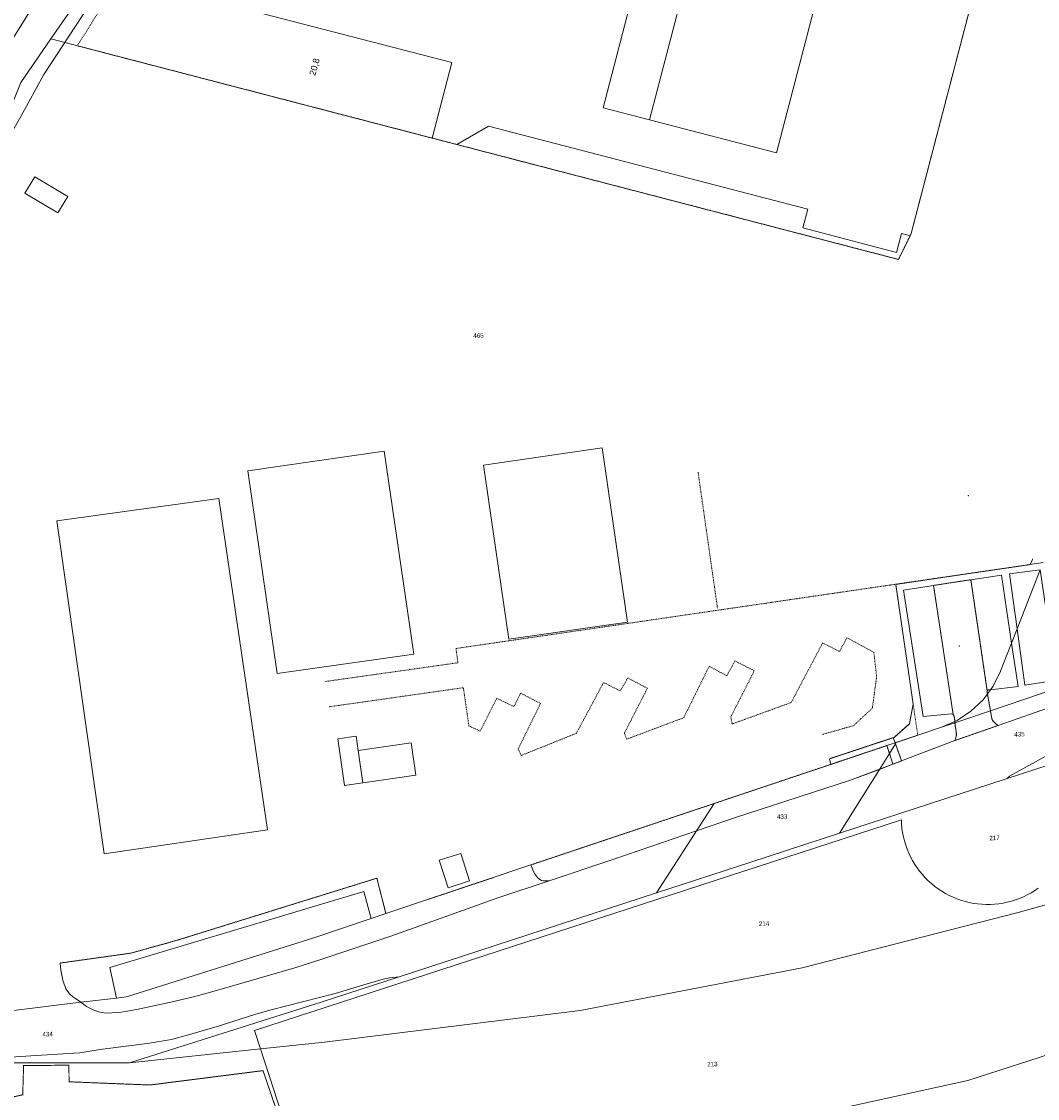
# Model space of a CAD drawing. Header units: millimetres. Extents: x -191 to 81095, y -508122 to 28741.
# Tile 179 of 251: x 5128 to 5287, y 10093 to 10262. Entities that reach past the tile are written whole.
import ezdxf
from ezdxf.enums import TextEntityAlignment as Align

# ---------------------------------------------------------------- set-up
doc = ezdxf.new("R2010")
doc.units = ezdxf.units.MM
for name, pattern in [('VE22-087 DB - VST Hervest-Dorsten ALK VA2736$0$1', [0]), ('VE22-087 DB - VST Hervest-Dorsten ALK VA2736$0$2', [0.16, 0.06, -0.1]), ('VE22-087 DB - VST Hervest-Dorsten ALK VA2736$0$3', [0.26, 0.11, -0.15]), ('VERDECKT2', [4.7625, 3.175, -1.5875])]:
    doc.linetypes.add(name, pattern=pattern)
doc.layers.get('0').update_dxf_attribs({"color": 251})
for name, color, linetype, lineweight in [('240620_Dorsten Achse$0$EB-62273S-A-KMTXT', 1, 'Continuous', 35), ('VE22-087 DB - VST Hervest-Dorsten ALK VA2736$0$AX_Bauteil', 7, 'VE22-087 DB - VST Hervest-Dorsten ALK VA2736$0$1', 18), ('VE22-087 DB - VST Hervest-Dorsten ALK VA2736$0$AX_Flurstueck', 9, 'VE22-087 DB - VST Hervest-Dorsten ALK VA2736$0$1', 18), ('VE22-087 DB - VST Hervest-Dorsten ALK VA2736$0$AX_Gebaeude', 7, 'VE22-087 DB - VST Hervest-Dorsten ALK VA2736$0$1', 18), ('VE22-087 DB - VST Hervest-Dorsten ALK VA2736$0$AX_Gehoelz', 7, 'VE22-087 DB - VST Hervest-Dorsten ALK VA2736$0$1', 18), ('VE22-087 DB - VST Hervest-Dorsten ALK VA2736$0$AX_Gelaendekante', 7, 'VE22-087 DB - VST Hervest-Dorsten ALK VA2736$0$1', 18), ('VE22-087 DB - VST Hervest-Dorsten ALK VA2736$0$AX_IndustrieUndGewerbeflaeche', 7, 'VE22-087 DB - VST Hervest-Dorsten ALK VA2736$0$1', 18), ('VE22-087 DB - VST Hervest-Dorsten ALK VA2736$0$AX_Platz', 7, 'VE22-087 DB - VST Hervest-Dorsten ALK VA2736$0$1', 18), ('VE22-087 DB - VST Hervest-Dorsten ALK VA2736$0$AX_SonstigesBauwerkOderSonstigeEinrichtung', 7, 'VE22-087 DB - VST Hervest-Dorsten ALK VA2736$0$1', 18), ('VE22-087 DB - VST Hervest-Dorsten ALK VA2736$0$AX_SportFreizeitUndErholungsflaeche', 7, 'VE22-087 DB - VST Hervest-Dorsten ALK VA2736$0$1', 18), ('VE22-087 DB - VST Hervest-Dorsten ALK VA2736$0$AX_Strassenverkehr', 7, 'VE22-087 DB - VST Hervest-Dorsten ALK VA2736$0$1', 18), ('VE22-087 DB - VST Hervest-Dorsten ALK VA2736$0$AX_Strassenverkehrsanlage', 7, 'VE22-087 DB - VST Hervest-Dorsten ALK VA2736$0$1', 18), ('VE22-087 DB - VST Hervest-Dorsten ALK VA2736$0$AX_Weg', 7, 'VE22-087 DB - VST Hervest-Dorsten ALK VA2736$0$1', 18), ('VE22-087 DB - VST Hervest-Dorsten ALK VA2736$0$Flurgrenzen', 9, 'VE22-087 DB - VST Hervest-Dorsten ALK VA2736$0$1', 18)]:
    doc.layers.add(name, color=color, linetype=linetype, lineweight=lineweight)
doc.layers.add('TTK-P-Planfeststellungsgrenze 100', color=7, linetype='VERDECKT2', lineweight=50, true_color=0x000000)
doc.layers.add('XREF ALK Kataster', color=251, linetype='Continuous')
doc.styles.add('240620_Dorsten Achse$0$Beschriftung', font='arial.ttf')
doc.styles.add('VE22-087 DB - VST Hervest-Dorsten ALK VA2736$0$0', font='arial.ttf')

# ---------------------------------------------------------------- blocks, each defined once
blk = doc.blocks.new('VE22-087 DB - VST Hervest-Dorsten ALK VA2736$0$99')
at = {"color": 0}
blk.add_point((0, 0), dxfattribs=at)
blk = doc.blocks.new('VE22-087 DB - VST Hervest-Dorsten ALK VA2736')
at = {"layer": 'VE22-087 DB - VST Hervest-Dorsten ALK VA2736$0$AX_Bauteil', "color": 7, "linetype": 'VE22-087 DB - VST Hervest-Dorsten ALK VA2736$0$1', "lineweight": 13, "ltscale": 0.5}
for points in [[(5197.86, 10335.25, 0), (5195.02, 10324.34, 0), (5212.49, 10319.83, 0), (5236.14, 10313.67, 0), (5244.13, 10311.59, 0), (5242.51, 10305.34, 0), (5241.83, 10305.52, 0), (5226.31, 10246.23, 0), (5246.19, 10241.06, 0), (5266.11, 10317.52, 0), (5253.27, 10320.85, 0), (5215.29, 10330.71, 0)], [(5189.08, 10148.85, 0), (5180.78, 10147.67, 0), (5181.49, 10142.61, 0), (5189.8, 10143.81, 0)]]:
    blk.add_polyline3d(points, close=True, dxfattribs=at)
at = {"layer": 'VE22-087 DB - VST Hervest-Dorsten ALK VA2736$0$AX_Flurstueck', "linetype": 'VE22-087 DB - VST Hervest-Dorsten ALK VA2736$0$1', "lineweight": 13, "ltscale": 0.5}
for points in [[(5291.34, 10384.54, 0), (5278.19, 10381.7, 0), (5276.13, 10381.25, 0), (5229.79, 10371.25, 0), (5227.49, 10370.75, 0), (5226.24, 10370.48, 0), (5224.85, 10369.04, 0), (5224.53, 10368.71, 0), (5222.26, 10366.37, 0), (5210.7, 10354.4, 0), (5197.85, 10341.12, 0), (5179.34, 10321.4, 0), (5168.68, 10307.58, 0), (5149.89, 10283.65, 0), (5132.73, 10258.89, 0), (5192.34, 10243.38, 0), (5196.22, 10242.37, 0), (5265.27, 10224.41, 0), (5267.07, 10228.12, 0), (5267.23, 10228.46, 0), (5285.59, 10298.78, 0), (5307.6, 10292.87, 0)], [(5083.37, 10272.25, 0), (5075.71, 10256.39, 0), (5066.6, 10236.44, 0), (5065.56, 10234.15, 0), (5059.66, 10218.74, 0), (5052.87, 10201.01, 0), (5046.04, 10183.2, 0), (5033.78, 10155.39, 0), (5017.27, 10117.98, 0), (5015.65, 10114.31, 0), (5014.39, 10104.69, 0), (5023.28, 10102.45, 0), (5029.66, 10102.39, 0), (5046.62, 10102.23, 0), (5059.59, 10102.11, 0), (5064.42, 10102.07, 0), (5076.62, 10102.03, 0), (5085.39, 10133.9, 0), (5092.68, 10160.53, 0), (5101.63, 10186.33, 0), (5102.15, 10187.84, 0), (5128.05, 10252.09, 0), (5132.73, 10258.89, 0), (5149.89, 10283.65, 0)], [(5285.59, 10298.78, 0), (5267.23, 10228.46, 0), (5267.07, 10228.12, 0), (5265.27, 10224.41, 0), (5196.22, 10242.37, 0), (5192.34, 10243.38, 0), (5132.73, 10258.89, 0), (5128.05, 10252.09, 0)], [(5125.67, 10106.87, 0), (5137.4, 10108.28, 0), (5143, 10108.95, 0), (5144.54, 10109.13, 0), (5173.99, 10118.43, 0), (5182.82, 10121.39, 0), (5185.13, 10122.17, 0), (5207.79, 10129.75, 0), (5236.42, 10139.35, 0), (5238.9, 10140.18, 0), (5254.68, 10145.48, 0), (5263.43, 10148.41, 0), (5264.73, 10148.85, 0), (5264.9, 10148.91, 0), (5271.99, 10151.29, 0), (5274.07, 10152.2, 0), (5274.41, 10152.35, 0), (5276.59, 10153.8, 0), (5278.48, 10155.59, 0), (5279.15, 10156.49, 0), (5279.64, 10157.15, 0), (5280.05, 10157.7, 0), (5281.21, 10160.04, 0), (5282.94, 10164.44, 0), (5283.81, 10166.67, 0), (5287.42, 10175.88, 0)], [(5287.42, 10175.88, 0), (5283.81, 10166.67, 0), (5282.94, 10164.44, 0), (5281.21, 10160.04, 0), (5280.05, 10157.7, 0), (5279.64, 10157.15, 0), (5279.15, 10156.49, 0), (5278.48, 10155.59, 0), (5276.59, 10153.8, 0), (5274.41, 10152.35, 0), (5274.07, 10152.2, 0), (5271.99, 10151.29, 0), (5274.09, 10151.99, 0), (5279.63, 10153.86, 0), (5290.22, 10157.42, 0)], [(5295.99, 10147.75, 0), (5256.02, 10134.7, 0), (5242.16, 10130.18, 0), (5227.43, 10125.39, 0), (5187.21, 10112.29, 0), (5175.18, 10108.37, 0), (5145.06, 10098.82, 0), (5165.51, 10100.99, 0), (5164.56, 10103.9, 0), (5265.71, 10136.8, 0), (5265.74, 10136.13, 0), (5265.8, 10135.47, 0), (5265.9, 10134.81, 0), (5266.03, 10134.15, 0), (5266.19, 10133.5, 0), (5266.38, 10132.87, 0), (5266.6, 10132.24, 0), (5266.86, 10131.62, 0), (5267.14, 10131.02, 0), (5267.45, 10130.43, 0), (5267.8, 10129.85, 0), (5268.17, 10129.3, 0), (5268.56, 10128.76, 0), (5268.99, 10128.25, 0), (5269.44, 10127.75, 0), (5269.91, 10127.28, 0), (5270.4, 10126.83, 0), (5270.92, 10126.41, 0), (5271.46, 10126.01, 0), (5272.01, 10125.65, 0), (5272.58, 10125.3, 0), (5273.17, 10124.99, 0), (5273.78, 10124.71, 0), (5274.39, 10124.45, 0), (5275.02, 10124.23, 0), (5275.66, 10124.04, 0), (5276.31, 10123.88, 0), (5276.97, 10123.75, 0), (5277.63, 10123.66, 0), (5278.29, 10123.6, 0), (5278.96, 10123.57, 0), (5279.62, 10123.57, 0), (5280.29, 10123.61, 0), (5280.95, 10123.68, 0), (5281.61, 10123.78, 0), (5282.27, 10123.92, 0), (5282.91, 10124.08, 0), (5283.55, 10124.28, 0), (5284.18, 10124.51, 0), (5284.79, 10124.77, 0), (5285.39, 10125.06, 0), (5285.98, 10125.38, 0), (5286.54, 10125.73, 0), (5287.1, 10126.11, 0)], [(5287.1, 10126.11, 0), (5286.54, 10125.73, 0), (5285.98, 10125.38, 0), (5285.39, 10125.06, 0), (5284.79, 10124.77, 0), (5284.18, 10124.51, 0), (5283.55, 10124.28, 0), (5282.91, 10124.08, 0), (5282.27, 10123.92, 0), (5281.61, 10123.78, 0), (5280.95, 10123.68, 0), (5280.29, 10123.61, 0), (5279.62, 10123.57, 0), (5278.96, 10123.57, 0), (5278.29, 10123.6, 0), (5277.63, 10123.66, 0), (5276.97, 10123.75, 0), (5276.31, 10123.88, 0), (5275.66, 10124.04, 0), (5275.02, 10124.23, 0), (5274.39, 10124.45, 0), (5273.78, 10124.71, 0), (5273.17, 10124.99, 0), (5272.58, 10125.3, 0), (5272.01, 10125.65, 0), (5271.46, 10126.01, 0), (5270.92, 10126.41, 0), (5270.4, 10126.83, 0), (5269.91, 10127.28, 0), (5269.44, 10127.75, 0), (5268.99, 10128.25, 0), (5268.56, 10128.76, 0), (5268.17, 10129.3, 0), (5267.8, 10129.85, 0), (5267.45, 10130.43, 0), (5267.14, 10131.02, 0), (5266.86, 10131.62, 0), (5266.6, 10132.24, 0), (5266.38, 10132.87, 0), (5266.19, 10133.5, 0), (5266.03, 10134.15, 0), (5265.9, 10134.81, 0), (5265.8, 10135.47, 0), (5265.74, 10136.13, 0), (5265.71, 10136.8, 0), (5164.56, 10103.9, 0), (5165.51, 10100.99, 0), (5175.53, 10102.04, 0), (5215.48, 10107, 0), (5250.21, 10113.67, 0), (5283.99, 10122.3, 0), (5297.99, 10126.23, 0)], [(5176.2, 10068.13, 0), (5165.51, 10100.99, 0), (5145.06, 10098.82, 0), (5126.07, 10098.8, 0), (5078.69, 10094.73, 0), (5053.24, 10042.93, 0)], [(5278.46, 10087.36, 0), (5316.69, 10099.71, 0), (5314.28, 10112.32, 0), (5310.93, 10129.83, 0), (5309.05, 10129.35, 0), (5305.19, 10128.26, 0), (5309.69, 10106.91, 0), (5276.11, 10096.06, 0), (5237.36, 10087.58, 0)], [(5237.36, 10087.58, 0), (5276.11, 10096.06, 0), (5309.69, 10106.91, 0), (5305.19, 10128.26, 0), (5297.99, 10126.23, 0), (5283.99, 10122.3, 0), (5250.21, 10113.67, 0), (5215.48, 10107, 0), (5175.53, 10102.04, 0), (5165.51, 10100.99, 0), (5176.2, 10068.13, 0)]]:
    blk.add_polyline3d(points, dxfattribs=at)
for points in [[(5346.88, 10174.63, 0), (5303.93, 10160.38, 0), (5302.05, 10161.39, 0), (5295.84, 10159.3, 0), (5290.22, 10157.42, 0), (5279.63, 10153.86, 0), (5274.09, 10151.99, 0), (5271.99, 10151.29, 0), (5264.9, 10148.91, 0), (5264.78, 10148.71, 0), (5263.83, 10147.2, 0), (5262.27, 10144.7, 0), (5256.02, 10134.7, 0), (5295.99, 10147.75, 0), (5297.55, 10149.75, 0), (5302.54, 10151.44, 0), (5304.54, 10150.75, 0), (5305.79, 10154.69, 0), (5362.44, 10173.48, 0), (5370.91, 10176.29, 0), (5370.03, 10181.69, 0), (5369.93, 10182.28, 0), (5365.71, 10180.88, 0)], [(5238.9, 10140.18, 0), (5236.42, 10139.35, 0), (5227.43, 10125.39, 0), (5242.16, 10130.18, 0), (5256.02, 10134.7, 0), (5262.27, 10144.7, 0), (5263.83, 10147.2, 0), (5264.78, 10148.71, 0), (5264.9, 10148.91, 0), (5264.73, 10148.85, 0), (5263.43, 10148.41, 0), (5254.68, 10145.48, 0)], [(5078.69, 10094.73, 0), (5126.07, 10098.8, 0), (5145.06, 10098.82, 0), (5175.18, 10108.37, 0), (5187.21, 10112.29, 0), (5227.43, 10125.39, 0), (5236.42, 10139.35, 0), (5207.79, 10129.75, 0), (5185.13, 10122.17, 0), (5182.82, 10121.39, 0), (5173.99, 10118.43, 0), (5144.54, 10109.13, 0), (5143, 10108.95, 0), (5137.4, 10108.28, 0), (5125.67, 10106.87, 0), (5081.06, 10103.12, 0), (5076.62, 10102.03, 0), (5076.35, 10101.09, 0), (5074.87, 10095.81, 0), (5074.59, 10094.81, 0)]]:
    blk.add_polyline3d(points, close=True, dxfattribs=at)
at = {"layer": 'VE22-087 DB - VST Hervest-Dorsten ALK VA2736$0$AX_Gebaeude', "color": 7, "linetype": 'VE22-087 DB - VST Hervest-Dorsten ALK VA2736$0$1', "lineweight": 13, "ltscale": 0.5}
for points in [[(5189.57, 10303.45, 0), (5180.5, 10305.82, 0), (5176.8, 10291.49, 0), (5176.15, 10288.98, 0), (5181.58, 10287.57, 0), (5189.57, 10285.48, 0), (5202.66, 10282.07, 0), (5212.49, 10319.83, 0), (5236.14, 10313.67, 0), (5219.11, 10248.12, 0), (5226.31, 10246.23, 0), (5246.19, 10241.06, 0), (5266.11, 10317.52, 0), (5253.27, 10320.85, 0), (5215.29, 10330.71, 0), (5197.86, 10335.25, 0), (5195.02, 10324.34, 0), (5189.61, 10303.57, 0)], [(5130.23, 10237.34, 0), (5128.69, 10234.79, 0), (5133.83, 10231.71, 0), (5135.37, 10234.26, 0)], [(5189.47, 10162.71, 0), (5184.85, 10194.42, 0), (5163.56, 10191.35, 0), (5168.14, 10159.67, 0)], [(5222.89, 10167.69, 0), (5218.93, 10194.96, 0), (5200.38, 10192.25, 0), (5204.35, 10165.03, 0)], [(5166.59, 10135.26, 0), (5159.01, 10187.06, 0), (5133.69, 10183.56, 0), (5141.07, 10131.5, 0)], [(5180.78, 10147.67, 0), (5180.47, 10149.89, 0), (5177.6, 10149.48, 0), (5178.63, 10142.2, 0), (5181.49, 10142.61, 0), (5189.8, 10143.81, 0), (5189.08, 10148.85, 0)], [(5196.86, 10131.57, 0), (5193.46, 10130.49, 0), (5194.86, 10126.17, 0), (5198.21, 10127.25, 0)]]:
    blk.add_polyline3d(points, close=True, dxfattribs=at)
at = {"layer": 'VE22-087 DB - VST Hervest-Dorsten ALK VA2736$0$AX_Platz', "color": 254, "linetype": 'VE22-087 DB - VST Hervest-Dorsten ALK VA2736$0$1', "lineweight": 13, "ltscale": 0.5, "true_color": 0xd9ffd9}
for points in [[(5276.58, 10174.35, 0), (5279.14, 10156.91, 0), (5279.19, 10157.02, 0), (5279.29, 10157.11, 0), (5279.43, 10157.14, 0), (5279.64, 10157.15, 0), (5283.94, 10157.64, 0), (5282.94, 10164.44, 0), (5281.37, 10175.08, 0)], [(5282.62, 10175.25, 0), (5283.81, 10166.67, 0), (5285.03, 10157.87, 0), (5289.28, 10158.52, 0), (5289.48, 10158.55, 0), (5289.66, 10158.54, 0), (5289.79, 10158.47, 0), (5289.89, 10158.41, 0), (5290, 10158.26, 0), (5287.42, 10175.88, 0)], [(5270.74, 10173.45, 0), (5266.02, 10172.73, 0), (5269.09, 10152.94, 0), (5273.55, 10153.36, 0), (5273.68, 10153.35, 0), (5273.8, 10153.29, 0)], [(5181.65, 10125.6, 0), (5141.95, 10113.74, 0), (5143, 10108.95, 0), (5144.54, 10109.13, 0), (5173.99, 10118.43, 0), (5182.82, 10121.39, 0)]]:
    blk.add_polyline3d(points, close=True, dxfattribs=at)
at = {"layer": 'VE22-087 DB - VST Hervest-Dorsten ALK VA2736$0$AX_SonstigesBauwerkOderSonstigeEinrichtung', "color": 7, "linetype": 'VE22-087 DB - VST Hervest-Dorsten ALK VA2736$0$3', "lineweight": 13, "ltscale": 0.5}
for points in [[(5286.89, 10353.85, 0), (5229.14, 10368.81, 0), (5227.73, 10363.42, 0), (5220.31, 10365.37, 0), (5216.36, 10361.96, 0), (5171.22, 10310.94, 0), (5151.64, 10281.43, 0), (5136.89, 10257.81, 0)], [(5295.28, 10350.91, 0), (5301.73, 10349.8, 0), (5306.61, 10317.18, 0), (5307.57, 10292.91, 0), (5285.59, 10298.78, 0), (5267.23, 10228.46, 0), (5265.26, 10224.41, 0), (5136.89, 10257.81, 0)], [(5236.96, 10169.89, 0), (5233.91, 10191.26, 0)], [(5286.25, 10177.59, 0), (5285.85, 10176.71, 0), (5196.07, 10163.59, 0), (5196.38, 10161.36, 0), (5175.64, 10158.43, 0)], [(5244.98, 10170.74, 0), (5285.85, 10176.71, 0), (5286.25, 10177.59, 0)], [(5264.83, 10173.61, 0), (5267.55, 10154.9, 0), (5266.97, 10151.84, 0), (5264.59, 10149.7, 0), (5254.47, 10146.35, 0)], [(5264.83, 10173.61, 0), (5267.55, 10154.9, 0), (5268.27, 10150.04, 0), (5264.73, 10148.85, 0)], [(5176.26, 10154.48, 0), (5197.23, 10157.46, 0), (5198.1, 10151.47, 0), (5199.87, 10150.69, 0), (5202.44, 10155.8, 0), (5205.14, 10154.52, 0), (5206.19, 10156.61, 0), (5209.29, 10155, 0), (5205.8, 10147.88, 0), (5206.26, 10146.86, 0), (5214.9, 10150.34, 0), (5219.15, 10158.28, 0), (5221.77, 10156.95, 0), (5222.93, 10158.99, 0), (5226, 10157.38, 0), (5222.41, 10150.37, 0), (5222.75, 10149.41, 0), (5231.68, 10152.77, 0), (5235.66, 10160.81, 0), (5238.41, 10159.33, 0), (5239.68, 10161.64, 0), (5242.7, 10160.11, 0), (5239.06, 10152.93, 0), (5239.24, 10151.79, 0), (5248.49, 10155.15, 0), (5253.4, 10164.46, 0), (5256.03, 10163.13, 0), (5257.2, 10165.27, 0), (5261.4, 10163, 0), (5261.84, 10159.15, 0), (5261.17, 10154.26, 0), (5258.21, 10151.52, 0), (5253.25, 10150.13, 0)], [(5185.13, 10122.17, 0), (5183.7, 10127.68, 0), (5152.48, 10117.98, 0), (5145.26, 10115.97, 0), (5134.19, 10114.42, 0)], [(5202.03, 10127.82, 0), (5191.77, 10124.39, 0)]]:
    blk.add_polyline3d(points, dxfattribs=at)
at = {"layer": 'VE22-087 DB - VST Hervest-Dorsten ALK VA2736$0$AX_SportFreizeitUndErholungsflaeche', "color": 253, "linetype": 'VE22-087 DB - VST Hervest-Dorsten ALK VA2736$0$1', "lineweight": 13, "ltscale": 0.5, "true_color": 0x999999}
blk.add_polyline3d([(5149.89, 10283.65, 0), (5132.73, 10258.89, 0), (5192.34, 10243.38, 0), (5195.44, 10255.19, 0), (5161.13, 10264.07, 0)], dxfattribs=at)
blk.add_polyline3d([(5201.14, 10245.25, 0), (5196.22, 10242.37, 0), (5265.27, 10224.41, 0), (5267.07, 10228.12, 0), (5265.75, 10228.48, 0), (5264.94, 10225.49, 0), (5250.3, 10229.35, 0), (5251.07, 10232.25, 0)], close=True, dxfattribs=at)
at = {"layer": 'VE22-087 DB - VST Hervest-Dorsten ALK VA2736$0$AX_Strassenverkehr', "color": 253, "linetype": 'VE22-087 DB - VST Hervest-Dorsten ALK VA2736$0$1', "lineweight": 13, "ltscale": 0.5, "true_color": 0x999999}
blk.add_polyline3d([(5183.7, 10127.68, 0), (5152.48, 10117.98, 0), (5145.26, 10115.97, 0), (5134.19, 10114.42, 0), (5134.26, 10113.78, 0), (5134.35, 10113.05, 0), (5134.49, 10112.26, 0), (5134.67, 10111.53, 0), (5134.92, 10110.86, 0), (5135.1, 10110.4, 0), (5135.34, 10110.01, 0), (5135.7, 10109.56, 0), (5136.12, 10109.19, 0), (5136.74, 10108.75, 0), (5137.4, 10108.28, 0), (5143, 10108.95, 0), (5141.95, 10113.74, 0), (5181.65, 10125.6, 0), (5182.82, 10121.39, 0), (5185.13, 10122.17, 0)], close=True, dxfattribs=at)
at = {"layer": 'VE22-087 DB - VST Hervest-Dorsten ALK VA2736$0$AX_Weg', "color": 7, "linetype": 'VE22-087 DB - VST Hervest-Dorsten ALK VA2736$0$2', "lineweight": 13, "ltscale": 0.5}
for points in [[(5270.74, 10173.45, 0), (5273.8, 10153.29, 0), (5273.87, 10153.18, 0), (5273.94, 10152.99, 0), (5274.02, 10152.64, 0), (5274.07, 10152.2, 0), (5274.09, 10151.99, 0), (5274.19, 10151.18, 0), (5274.28, 10150.65, 0), (5274.3, 10150.09, 0), (5274.22, 10149.64, 0), (5274.06, 10149.2, 0), (5280.84, 10151.56, 0), (5280.48, 10151.83, 0), (5280.22, 10152.06, 0), (5279.97, 10152.34, 0), (5279.85, 10152.63, 0), (5279.63, 10153.86, 0), (5279.15, 10156.49, 0), (5279.13, 10156.74, 0), (5279.14, 10156.91, 0), (5276.58, 10174.35, 0)], [(5254.47, 10146.35, 0), (5254.68, 10145.48, 0), (5263.43, 10148.41, 0), (5263.83, 10147.2, 0), (5264.39, 10145.51, 0), (5265.75, 10146.02, 0), (5264.78, 10148.71, 0), (5264.9, 10148.91, 0), (5264.73, 10148.85, 0), (5264.44, 10149.65, 0)]]:
    blk.add_polyline3d(points, close=True, dxfattribs=at)
at = {"layer": 'VE22-087 DB - VST Hervest-Dorsten ALK VA2736$0$AX_Platz', "color": 7, "xscale": 0.5, "yscale": 0.5, "zscale": 0.5}
for p, rotation in [((5276.19, 10187.47), 1.5895039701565), ((5274.79, 10164), 1.589499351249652)]:
    blk.add_blockref('VE22-087 DB - VST Hervest-Dorsten ALK VA2736$0$99', p, dxfattribs=dict(at, rotation=rotation))
at = {"layer": 'VE22-087 DB - VST Hervest-Dorsten ALK VA2736$0$AX_Flurstueck', "char_height": 0.7, "attachment_point": 2, "rotation": 1.5895, "style": 'VE22-087 DB - VST Hervest-Dorsten ALK VA2736$0$0', "bg_fill": 3, "box_fill_scale": 1, "bg_fill_color": 256, "bg_fill_transparency": 0}
for s, insert in [('465', (5199.58, 10212.85)), ('435', (5284.16, 10150.54)), ('433', (5247.05, 10137.66)), ('217', (5280.26, 10134.33)), ('214', (5244.23, 10120.95)), ('434', (5132.22, 10103.66)), ('213', (5236.15, 10098.97))]:
    blk.add_mtext(s, dxfattribs=dict(at, insert=insert))
at = {"layer": 'VE22-087 DB - VST Hervest-Dorsten ALK VA2736$0$AX_Gehoelz', "color": 3, "linetype": 'VE22-087 DB - VST Hervest-Dorsten ALK VA2736$0$1', "lineweight": 13, "ltscale": 0.5, "true_color": 0x00ff00}
blk.add_polyline3d([(5123.17, 10271.13, 0), (5108.32, 10246.88, 0), (5098.63, 10228.99, 0), (5088.63, 10210.42, 0), (5082.99, 10199.08, 0), (5078.29, 10188.69, 0), (5073.92, 10178.22, 0), (5068.61, 10164.3, 0), (5046.62, 10102.23, 0), (5059.59, 10102.11, 0), (5064.42, 10102.07, 0), (5076.62, 10102.03, 0), (5085.39, 10133.9, 0), (5092.68, 10160.53, 0), (5101.63, 10186.33, 0), (5102.15, 10187.84, 0), (5128.05, 10252.09, 0), (5132.73, 10258.89, 0), (5149.89, 10283.65, 0)], dxfattribs=at)
at = {"layer": 'VE22-087 DB - VST Hervest-Dorsten ALK VA2736$0$AX_Gelaendekante', "color": 18, "linetype": 'VE22-087 DB - VST Hervest-Dorsten ALK VA2736$0$1', "lineweight": 13, "ltscale": 0.5, "true_color": 0x520000}
for points in [[(5068.72, 10102.07, 0), (5072.07, 10108.08, 0), (5073.39, 10110.57, 0), (5074.71, 10113.73, 0), (5077.12, 10121.62, 0), (5082.65, 10140.53, 0), (5087.66, 10156.27, 0), (5096.21, 10179.75, 0), (5103.02, 10196.88, 0), (5106.72, 10205.37, 0), (5111.63, 10217.07, 0), (5114.9, 10223.84, 0), (5128.05, 10246.73, 0), (5131.66, 10253.33, 0), (5142.66, 10270.15, 0)], [(5135.98, 10273.68, 0), (5116.71, 10242.78, 0), (5113.26, 10236.94, 0), (5109.57, 10229.79, 0), (5105.61, 10220.84, 0), (5101.44, 10211.77, 0), (5096.18, 10201.34, 0), (5090.21, 10187.92, 0), (5083.64, 10171, 0), (5079.32, 10159.16, 0), (5076.11, 10149.07, 0), (5071.96, 10134.93, 0), (5069.11, 10124.01, 0), (5067.88, 10118.36, 0), (5064.93, 10102.08, 0)]]:
    blk.add_polyline3d(points, dxfattribs=at)
at = {"layer": 'VE22-087 DB - VST Hervest-Dorsten ALK VA2736$0$AX_IndustrieUndGewerbeflaeche', "color": 253, "linetype": 'VE22-087 DB - VST Hervest-Dorsten ALK VA2736$0$1', "lineweight": 13, "ltscale": 0.5, "true_color": 0x999999}
for points in [[(5125.67, 10106.87, 0), (5137.4, 10108.28, 0), (5136.74, 10108.75, 0), (5136.12, 10109.19, 0), (5135.7, 10109.56, 0), (5135.34, 10110.01, 0), (5135.1, 10110.4, 0), (5134.92, 10110.86, 0), (5134.67, 10111.53, 0), (5134.49, 10112.26, 0), (5134.35, 10113.05, 0), (5134.26, 10113.78, 0), (5134.19, 10114.42, 0), (5145.26, 10115.97, 0), (5152.48, 10117.98, 0), (5183.7, 10127.68, 0), (5185.13, 10122.17, 0), (5207.79, 10129.75, 0), (5236.42, 10139.35, 0), (5238.9, 10140.18, 0), (5254.68, 10145.48, 0), (5254.47, 10146.35, 0), (5264.44, 10149.65, 0), (5264.59, 10149.7, 0), (5266.97, 10151.84, 0), (5267.55, 10154.9, 0), (5264.83, 10173.61, 0), (5287.86, 10177.01, 0)], [(5285.59, 10298.78, 0), (5267.23, 10228.46, 0), (5267.07, 10228.12, 0), (5265.27, 10224.41, 0), (5196.22, 10242.37, 0), (5192.34, 10243.38, 0), (5132.73, 10258.89, 0), (5128.05, 10252.09, 0)], [(5295.99, 10147.75, 0), (5256.02, 10134.7, 0), (5242.16, 10130.18, 0), (5227.43, 10125.39, 0), (5187.21, 10112.29, 0), (5175.18, 10108.37, 0), (5145.06, 10098.82, 0), (5165.51, 10100.99, 0), (5176.2, 10068.13, 0)], [(5237.36, 10087.58, 0), (5276.11, 10096.06, 0), (5309.69, 10106.91, 0)], [(5176.2, 10068.13, 0), (5165.51, 10100.99, 0), (5145.06, 10098.82, 0), (5126.07, 10098.8, 0), (5078.69, 10094.73, 0), (5053.24, 10042.93, 0)], [(5278.46, 10087.36, 0), (5316.69, 10099.71, 0), (5314.28, 10112.32, 0), (5310.93, 10129.83, 0), (5309.05, 10129.35, 0), (5305.19, 10128.26, 0), (5309.69, 10106.91, 0), (5276.11, 10096.06, 0), (5237.36, 10087.58, 0)]]:
    blk.add_polyline3d(points, dxfattribs=at)
at = {"layer": 'VE22-087 DB - VST Hervest-Dorsten ALK VA2736$0$AX_SonstigesBauwerkOderSonstigeEinrichtung', "color": 7, "linetype": 'VE22-087 DB - VST Hervest-Dorsten ALK VA2736$0$3', "lineweight": 13, "ltscale": 0.5}
blk.add_polyline3d([(5263.43, 10148.41, 0), (5254.68, 10145.48, 0), (5236.42, 10139.35, 0), (5207.98, 10129.82, 0)], dxfattribs=at)
at = {"layer": 'VE22-087 DB - VST Hervest-Dorsten ALK VA2736$0$AX_Strassenverkehr', "color": 253, "linetype": 'VE22-087 DB - VST Hervest-Dorsten ALK VA2736$0$1', "lineweight": 13, "ltscale": 0.5, "true_color": 0x999999}
for points in [[(5289.74, 10154.68, 0), (5280.84, 10151.56, 0), (5274.06, 10149.2, 0), (5266.01, 10146.12, 0), (5265.75, 10146.02, 0), (5264.39, 10145.51, 0), (5262.27, 10144.7, 0), (5257.61, 10142.94, 0), (5239.77, 10137.17, 0), (5233.67, 10135.07, 0), (5220.93, 10130.69, 0), (5210.64, 10127.27, 0), (5210.09, 10127.27, 0), (5209.74, 10127.27, 0), (5209.46, 10127.33, 0), (5209.17, 10127.47, 0), (5208.82, 10127.8, 0), (5208.37, 10128.43, 0), (5208.08, 10128.97, 0), (5207.79, 10129.75, 0), (5185.13, 10122.17, 0), (5182.82, 10121.39, 0), (5173.99, 10118.43, 0), (5144.54, 10109.13, 0), (5143, 10108.95, 0), (5137.4, 10108.28, 0), (5125.67, 10106.87, 0)], [(5124.09, 10099.53, 0), (5129.6, 10099.91, 0), (5137.23, 10100.38, 0), (5140.81, 10100.95, 0), (5147.79, 10101.85, 0), (5151.61, 10102.46, 0), (5154.25, 10103.21, 0), (5158.72, 10104.51, 0), (5164.65, 10106.38, 0), (5166.97, 10107.03, 0), (5169.86, 10107.78, 0), (5177.2, 10109.67, 0), (5182.2, 10111.18, 0), (5184.7, 10111.88, 0), (5185.72, 10112.1, 0), (5187.21, 10112.29, 0), (5227.43, 10125.39, 0), (5242.16, 10130.18, 0), (5256.02, 10134.7, 0), (5295.99, 10147.75, 0)], [(5287.86, 10177.01, 0), (5264.83, 10173.61, 0), (5267.55, 10154.9, 0), (5266.97, 10151.84, 0), (5264.59, 10149.7, 0), (5264.44, 10149.65, 0), (5264.73, 10148.85, 0), (5264.9, 10148.91, 0), (5264.78, 10148.71, 0), (5265.75, 10146.02, 0), (5266.01, 10146.12, 0), (5274.06, 10149.2, 0), (5274.22, 10149.64, 0), (5274.3, 10150.09, 0), (5274.28, 10150.65, 0), (5274.19, 10151.18, 0), (5274.09, 10151.99, 0), (5274.07, 10152.2, 0), (5274.02, 10152.64, 0), (5273.94, 10152.99, 0), (5273.87, 10153.18, 0), (5273.8, 10153.29, 0), (5273.68, 10153.35, 0), (5273.55, 10153.36, 0), (5269.09, 10152.94, 0), (5266.02, 10172.73, 0), (5270.74, 10173.45, 0), (5276.58, 10174.35, 0), (5281.37, 10175.08, 0), (5282.94, 10164.44, 0), (5283.94, 10157.64, 0), (5279.64, 10157.15, 0), (5279.43, 10157.14, 0), (5279.29, 10157.11, 0), (5279.19, 10157.02, 0), (5279.14, 10156.91, 0), (5279.13, 10156.74, 0), (5279.15, 10156.49, 0), (5279.63, 10153.86, 0), (5279.85, 10152.63, 0), (5279.97, 10152.34, 0), (5280.22, 10152.06, 0), (5280.48, 10151.83, 0), (5280.84, 10151.56, 0), (5289.74, 10154.68, 0)], [(5289.28, 10158.52, 0), (5285.03, 10157.87, 0), (5283.81, 10166.67, 0), (5282.62, 10175.25, 0), (5287.42, 10175.88, 0)], [(5126.07, 10098.8, 0), (5145.06, 10098.82, 0), (5175.18, 10108.37, 0), (5187.21, 10112.29, 0), (5185.72, 10112.1, 0), (5184.7, 10111.88, 0), (5182.2, 10111.18, 0), (5177.2, 10109.67, 0), (5169.86, 10107.78, 0), (5166.97, 10107.03, 0), (5164.65, 10106.38, 0), (5158.72, 10104.51, 0), (5154.25, 10103.21, 0), (5151.61, 10102.46, 0), (5147.79, 10101.85, 0), (5140.81, 10100.95, 0), (5137.23, 10100.38, 0), (5129.6, 10099.91, 0), (5124.09, 10099.53, 0)]]:
    blk.add_polyline3d(points, dxfattribs=at)
blk.add_polyline3d([(5254.68, 10145.48, 0), (5238.9, 10140.18, 0), (5236.42, 10139.35, 0), (5207.79, 10129.75, 0), (5208.08, 10128.97, 0), (5208.37, 10128.43, 0), (5208.82, 10127.8, 0), (5209.17, 10127.47, 0), (5209.46, 10127.33, 0), (5209.74, 10127.27, 0), (5210.09, 10127.27, 0), (5210.64, 10127.27, 0), (5220.93, 10130.69, 0), (5233.67, 10135.07, 0), (5239.77, 10137.17, 0), (5257.61, 10142.94, 0), (5262.27, 10144.7, 0), (5264.39, 10145.51, 0), (5263.83, 10147.2, 0), (5263.43, 10148.41, 0)], close=True, dxfattribs=at)
at = {"layer": 'VE22-087 DB - VST Hervest-Dorsten ALK VA2736$0$AX_Strassenverkehrsanlage', "color": 7, "linetype": 'VE22-087 DB - VST Hervest-Dorsten ALK VA2736$0$1', "lineweight": 13, "ltscale": 0.5, "true_color": 0xf7f7f0}
for points in [[(5137.4, 10108.28, 0), (5138.31, 10107.65, 0), (5139.33, 10107.1, 0), (5140.18, 10106.79, 0), (5141.39, 10106.61, 0), (5142.29, 10106.63, 0), (5143.42, 10106.69, 0), (5144.73, 10106.91, 0), (5146.4, 10107.23, 0), (5151.52, 10108.32, 0), (5155.47, 10109.22, 0), (5159.02, 10110.24, 0), (5170.86, 10113.66, 0), (5175.27, 10115.1, 0), (5185.87, 10118.64, 0), (5194.5, 10121.69, 0), (5202.78, 10124.65, 0), (5210.64, 10127.27, 0), (5220.93, 10130.69, 0), (5233.67, 10135.07, 0), (5239.77, 10137.17, 0), (5257.61, 10142.94, 0), (5264.39, 10145.51, 0), (5265.75, 10146.02, 0), (5266.01, 10146.12, 0), (5274.06, 10149.2, 0), (5280.84, 10151.56, 0), (5289.74, 10154.68, 0)], [(5362.54, 10173.14, 0), (5359.23, 10172.06, 0), (5350.24, 10169.17, 0), (5337.98, 10165, 0), (5328.43, 10161.78, 0), (5315.87, 10157.56, 0), (5307.94, 10154.81, 0), (5301.93, 10152.56, 0), (5291.22, 10148.38, 0), (5282.63, 10143.65, 0), (5282.25, 10143.26, 0)]]:
    blk.add_polyline3d(points, dxfattribs=at)
at = {"layer": 'VE22-087 DB - VST Hervest-Dorsten ALK VA2736$0$Flurgrenzen', "ltscale": 0.5}
for points in [[(5006.17, 10058.26, 0), (5006.54, 10098.63, 0), (5009.91, 10097.64, 0), (5015.32, 10096.06, 0), (5020.82, 10095.77, 0), (5027.79, 10095.4, 0), (5028.87, 10095.39, 0), (5033.67, 10095.34, 0), (5038.22, 10095.3, 0), (5043.25, 10095.25, 0), (5059.34, 10095.08, 0), (5059.48, 10095.08, 0), (5074.59, 10094.81, 0), (5078.69, 10094.73, 0), (5126.07, 10098.8, 0), (5145.06, 10098.82, 0), (5175.18, 10108.37, 0), (5187.21, 10112.29, 0), (5227.43, 10125.39, 0), (5242.16, 10130.18, 0), (5256.02, 10134.7, 0), (5295.99, 10147.75, 0)], [(5295.99, 10147.75, 0), (5256.02, 10134.7, 0), (5242.16, 10130.18, 0), (5227.43, 10125.39, 0), (5187.21, 10112.29, 0), (5175.18, 10108.37, 0), (5145.06, 10098.82, 0), (5126.07, 10098.8, 0), (5078.69, 10094.73, 0), (5053.24, 10042.93, 0)]]:
    blk.add_polyline3d(points, dxfattribs=at)

msp = doc.modelspace()

# ---------------------------------------------------------------- block references
at = {"layer": 'XREF ALK Kataster', "color": 251}
msp.add_blockref('VE22-087 DB - VST Hervest-Dorsten ALK VA2736', (0, 0), dxfattribs=at)

# ---------------------------------------------------------------- next in the draw order: linework, layer by layer
at = {"layer": 'TTK-P-Planfeststellungsgrenze 100', "color": 251, "ltscale": 2, "const_width": 0.15, "flags": 128}
msp.add_lwpolyline([(4968.094, 9794.463), (4968.094, 9794.463), (4973.036, 9813.205), (5011.093, 9926.649), (5036.611, 10010.672), (5046.106, 10041.346), (5049.146, 10040.049), (5053.692, 10040.845), (5057.785, 10049.418), (5068.793, 10053.109), (5111.953, 10052.501), (5130.957, 10053.343), (5140.45, 10034.472), (5155.641, 10043.774), (5148.26, 10059.136), (5175.542, 10069.356), (5165.909, 10097.601), (5148.226, 10095.355), (5135.588, 10095.855), (5135.559, 10098.457), (5128.48, 10098.382), (5128.34, 10093.819), (5110.716, 10089.986), (5085.478, 10089.418), (5085.012, 10094.318), (5077.205, 10093.731), (5061.748, 10061.335), (5017.113, 10061.358), (5015.555, 10055.788), (5008.307, 10055.769), (5008.349, 10050.615), (4997.136, 10050.503), (4997.215, 10047.316), (4994.03, 10047.268), (4992.305, 10047.753), (4989.034, 10036.825), (4980.865, 10040.773), (4979.48, 10038.145), (4989.931, 10033.218), (4989.162, 10030.954), (4996.608, 10028.038), (4994.671, 10024.295), (4995.634, 10021.526), (4996.282, 10020.129), (4996.599, 10018.566), (4997.624, 10018.205), (4990.303, 9994.294), (4983.884, 9991.165), (4980.744, 9989.818), (4978.515, 9987.81), (4976.292, 9984.855), (4969.467, 9971.076), (4967.508, 9943.363), (4963.475, 9931.249), (4949.53, 9850.232), (4938.211, 9799.805, 0.5355847), (4943.863, 9790.457)], format="xyb", close=True, dxfattribs=at)

# ---------------------------------------------------------------- next in the draw order: texts
at = {"layer": '240620_Dorsten Achse$0$EB-62273S-A-KMTXT', "color": 251, "style": '240620_Dorsten Achse$0$Beschriftung'}
msp.add_text('20,8', height=1, rotation=74.87133, dxfattribs=at).set_placement((5174.427, 10254.38), align=Align.CENTER)

doc.saveas('drawing.dxf')
